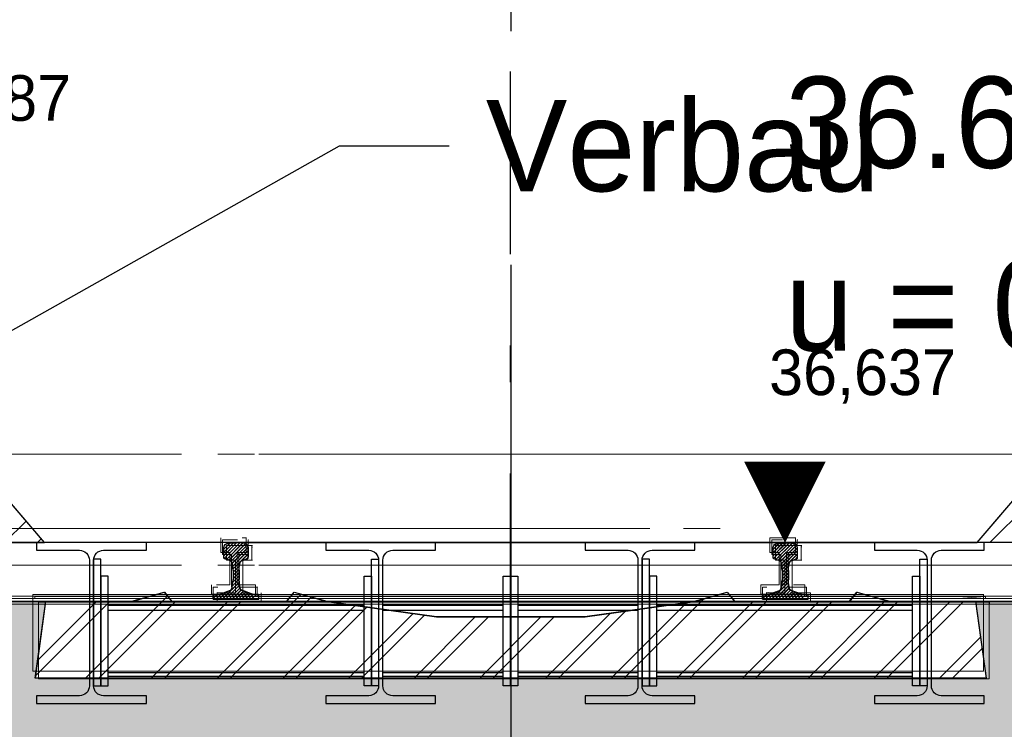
# Model space of a CAD drawing. Extents: x -805 to 3526, y -961 to 1039.
# Tile 235 of 256: x 988.74 to 991.44, y 36.13 to 38.07. Entities that reach past the tile are written whole.
import ezdxf
from ezdxf import colors
from ezdxf.entities.mleader import LeaderData, LeaderLine
from ezdxf.enums import TextEntityAlignment as Align
from ezdxf.math import Vec2, Vec3

# ---------------------------------------------------------------- set-up
doc = ezdxf.new("R2010")
doc.units = 0
for name, pattern in [('_Ebene_', [4, 2, -1, 0, -1]), ('AUSGEZOGEN', [2, 1, 1]), ('DASHDOT', [25.4, 12.7, -6.35, 0, -6.35]), ('P-HP-Dorsten 2022 - Schnitt - Schnitt 9 rechts der Rampe$0$_Ebene_', [4, 2, -1, 0, -1]), ('P-HP-Dorsten 2022 - Schnitt - Schnitt 9 rechts der Rampe$0$VE22-087 - Bf_Dorsten-Hervest ModellRevit2021_rvt-1-Schnitt 9$0$Verdeckt', [7.14375, 4.7625, -2.38125]), ('STRICHPUNKT', [1, 0.5, -0.25, 0, -0.25]), ('STRICHPUNKT2', [12.7, 6.35, -3.175, 0, -3.175]), ('VE22-087 - Bf_Dorsten-Hervest ModellRevit2021_rvt-1-Schnitt 7$0$Verdeckt', [7.14375, 4.7625, -2.38125]), ('VE22-087 - Bf_rvt-1-Schnitt 8$0$_Ebene_', [4, 2, -1, 0, -1])]:
    doc.linetypes.add(name, pattern=pattern)
doc.layers.get('0').update_dxf_attribs({"color": 251})
for name, color, linetype, lineweight in [('A-FLOR-LEVL', 51, 'Continuous', 5), ('EB-2236S-BETTUNG-LIN', 5, 'Continuous', 25), ('EB-2236S-BETTUNG-SRA', 7, 'Continuous', 25), ('EB-2236S-GLEIS-LIN', 7, 'Continuous', 25), ('EB-2236S-SCHWELLE-LIN', 7, 'Continuous', 25), ('EB-2236S-SCHWELLE-SRA', 7, 'Continuous', 18), ('EB-2273S-BETTUNG-LIN', 1, 'Continuous', 25), ('EB-2273S-GLEIS-LIN', 7, 'Continuous', 25), ('EB-2273S-GLEIS-TXT', 7, 'Continuous', 25), ('EB-2273S-GLEISACHSE-LIN', 7, 'STRICHPUNKT', 25), ('EB-2273S-SCHWELLE-LIN', 7, 'Continuous', 25), ('EB-2273S-SCHWELLE-SRA', 7, 'Continuous', 18), ('IFCOUT_Oberbau_IFC_RVT-1-Schnitt 7$0$A-GENM', 13, 'Continuous', 9), ('IFCOUT_Oberbau_IFC_RVT-1-Schnitt 8$0$A-GENM', 13, 'Continuous', 9), ('P-HP-Dorsten 2022 - Schnitt - Schnitt 9 rechts der Rampe$0$A-FLOR-LEVL', 51, 'Continuous', 5), ('P-HP-Dorsten 2022 - Schnitt - Schnitt 9 rechts der Rampe$0$IFCOUT_Oberbau_IFC_RVT-1-Schnitt 9$0$A-GENM', 13, 'Continuous', 9), ('P-HP-Dorsten 2022 - Schnitt - Schnitt 9 rechts der Rampe$0$VE22-087 - Bf_Dorsten-Hervest ModellRevit2021_rvt-1-Schnitt 9$0$A-FLOR-LEVL', 51, 'Continuous', 5), ('TTK-B-Bestand', 252, 'Continuous', 35), ('TTK-P-Treppe oben', 12, 'Continuous', 25), ('TTK-P-Treppe unten', 12, 'Continuous', 25), ('VA_NEUBAU_TXT_025', 12, 'Continuous', 25), ('VE22-087 - Bf_Dorsten-Hervest ModellRevit2021_rvt-1-Schnitt 7$0$A-FLOR-LEVL', 51, 'Continuous', 5), ('VE22-087 - Bf_rvt-1-Schnitt 8$0$A-FLOR-LEVL', 51, 'Continuous', 5)]:
    doc.layers.add(name, color=color, linetype=linetype, lineweight=lineweight)
for name, color, linetype in [('Lichtraumprofil', 9, 'Continuous'), ('P-Treppe', 162, 'Continuous'), ('TTK-P-Ablage', 162, 'Continuous'), ('TTK-P-Bahnsteig', 12, 'Continuous'), ('TTK-P-Gleisachse', 250, 'Continuous'), ('TTK-P-Hilfsbrücke', 140, 'Continuous'), ('TTK-P-QP Block', 162, 'Continuous'), ('TTK-P-TEXT', 12, 'AUSGEZOGEN'), ('TTK-P-Verbau', 35, 'Continuous'), ('TTK-QP-links', 250, 'Continuous'), ('TTK-QP-rechts', 251, 'Continuous')]:
    doc.layers.add(name, color=color, linetype=linetype)
doc.styles.add('AKG DIN 6776', font='AKG_DIN67.TTF')
doc.styles.add('k_isocp', font='k_isocp.shx')
doc.styles.add('PROVI', font='PROVI.SHX')
doc.dimstyles.new('TTK$6', dxfattribs={"dimtxt": 2.5, "dimasz": 2.5, "dimexe": 3.5, "dimexo": 0.1, "dimgap": 1, "dimtad": 1, "dimzin": 0, "dimtxsty": 'AKG DIN 6776', "dimblk": 'OBLIQUE', "dimcen": -0.09, "dimdle": 3, "dimse1": 1, "dimse2": 1, "dimclrd": 256, "dimclre": 256, "dimclrt": 256, "dimadec": 3, "dimazin": 0, "dimtfac": 1, "dimtofl": 0, "dimtmove": 0, "dimatfit": 3, "dimldrblk": 'OBLIQUE', "dimfxl": 7, "dimfxlon": 1, "dimtolj": 1, "dimtzin": 0, "dimlwd": -1, "dimlwe": -1, "dimarcsym": 0})
pattern_1 = [(45, (848.036166, 124.069884), (-0.04490128, 0.04490128), [])]

# ---------------------------------------------------------------- blocks, each defined once
blk = doc.blocks.new('_None')
blk = doc.blocks.new('VE22-087 - Bf_rvt-1-Schnitt 8')
at = {"layer": 'VE22-087 - Bf_rvt-1-Schnitt 8$0$A-FLOR-LEVL', "linetype": 'VE22-087 - Bf_rvt-1-Schnitt 8$0$_Ebene_', "lineweight": 9}
for p, q in [((-10425.3, 36879.6), (22643.3, 36879.6)), ((-10425.3, 36575.3), (22643.3, 36575.3))]:
    blk.add_line(p, q, dxfattribs=at)
blk = doc.blocks.new('IFCOUT_Oberbau_IFC_RVT-1-Schnitt 8$0$Family - 23137-2474402-Schnitt 8')
at = {"layer": 'IFCOUT_Oberbau_IFC_RVT-1-Schnitt 8$0$A-GENM', "lineweight": 5}
for p, q in [((11068.8, 36495.8), (11068.3, 36495.6)), ((11508.8, 36495.8), (12339.8, 36495.7)), ((13668.3, 36495.7), (13668.8, 36495.8))]:
    blk.add_line(p, q, dxfattribs=at)
at = {"layer": 'IFCOUT_Oberbau_IFC_RVT-1-Schnitt 8$0$A-GENM', "color": 7}
for p, q in [((12339.8, 36495.7), (11068.3, 36495.6)), ((11068.3, 36495.6), (11068.3, 36490.7)), ((11068.3, 36490.7), (11068.3, 36392.8)), ((13668.3, 36495.7), (12339.8, 36495.7)), ((13668.3, 36397.4), (13668.3, 36495.7)), ((11068.3, 36392.8), (11068.3, 36285.6)), ((13668.3, 36285.7), (13668.3, 36397.4)), ((11068.3, 36285.6), (12395.9, 36285.7)), ((12395.9, 36285.7), (13668.3, 36285.7))]:
    blk.add_line(p, q, dxfattribs=at)
blk = doc.blocks.new('IFCOUT_Oberbau_IFC_RVT-1-Schnitt 8')
at = {"layer": 'IFCOUT_Oberbau_IFC_RVT-1-Schnitt 8$0$A-GENM', "lineweight": 5}
for p, q in [((11582.3, 36650.7), (11582.8, 36650.8)), ((11646.6, 36650.7), (11646.4, 36650.8)), ((11652.3, 36650.7), (11652.8, 36650.8)), ((13084.3, 36650.7), (13084.8, 36650.8)), ((13148.6, 36650.7), (13148.4, 36650.8)), ((13154.3, 36650.7), (13154.8, 36650.8)), ((11652.3, 36613.9), (11652.8, 36614.5)), ((11652.3, 36610.7), (11652.8, 36610.8)), ((13154.3, 36613.9), (13154.8, 36614.5)), ((13154.3, 36610.7), (13154.8, 36610.8)), ((11603.2, 36521.7), (11603.2, 36521.8)), ((11627.3, 36528.8), (11627.8, 36529.9)), ((11627.3, 36521.7), (11627.8, 36521.8)), ((11673.2, 36521.7), (11673.2, 36521.8)), ((13059.3, 36521.7), (13059.8, 36521.8)), ((13129.3, 36528.9), (13129.7, 36529.7)), ((13129.3, 36521.7), (13129.8, 36521.8)), ((13175.2, 36521.7), (13175.2, 36521.8)), ((13179.3, 36521.7), (13179.8, 36521.8)), ((11677.3, 36496.7), (11677.8, 36496.8)), ((13179.3, 36498.7), (13179.8, 36499.1)), ((13179.3, 36496.7), (13179.8, 36496.8))]:
    blk.add_line(p, q, dxfattribs=at)
at = {"layer": 'IFCOUT_Oberbau_IFC_RVT-1-Schnitt 8$0$A-GENM', "color": 7}
for p, q in [((11582.3, 36650.7), (11582.3, 36647.4)), ((11582.3, 36647.4), (11582.3, 36610.7)), ((11646.6, 36650.7), (11640.6, 36650.7)), ((11652.3, 36650.7), (11646.6, 36650.7)), ((11652.3, 36613.9), (11652.3, 36650.7)), ((13148.6, 36650.7), (13084.3, 36650.7)), ((13084.3, 36650.7), (13084.3, 36647.4)), ((13084.3, 36647.4), (13084.3, 36610.7)), ((13154.3, 36650.7), (13148.6, 36650.7)), ((13154.3, 36613.9), (13154.3, 36650.7)), ((11582.3, 36610.7), (11584.3, 36610.7)), ((11584.3, 36610.7), (11607.3, 36610.7)), ((11607.3, 36610.7), (11607.3, 36603.5)), ((11607.3, 36603.5), (11607.3, 36521.7)), ((11627.3, 36528.8), (11627.3, 36610.7)), ((11627.3, 36610.7), (11629.3, 36610.7)), ((11629.3, 36610.7), (11652.3, 36610.7)), ((11652.3, 36610.7), (11652.3, 36613.9)), ((13084.3, 36610.7), (13086.3, 36610.7)), ((13086.3, 36610.7), (13109.3, 36610.7)), ((13109.3, 36610.7), (13109.3, 36603.4)), ((13109.3, 36603.4), (13109.3, 36521.7)), ((13129.3, 36528.9), (13129.3, 36610.7)), ((13129.3, 36610.7), (13131.3, 36610.7)), ((13131.3, 36610.7), (13154.3, 36610.7)), ((13154.3, 36610.7), (13154.3, 36613.9)), ((11557.3, 36521.7), (11557.3, 36519.6)), ((11557.3, 36519.6), (11557.3, 36496.7)), ((11603.2, 36521.7), (11570.5, 36521.7)), ((11607.3, 36521.7), (11603.2, 36521.7)), ((11627.3, 36521.7), (11627.3, 36528.8)), ((11673.2, 36521.7), (11627.3, 36521.7)), ((11677.3, 36521.7), (11673.2, 36521.7)), ((11677.3, 36498.7), (11677.3, 36521.7)), ((13105.2, 36521.7), (13059.3, 36521.7)), ((13059.3, 36521.7), (13059.3, 36519.6)), ((13059.3, 36519.6), (13059.3, 36496.7)), ((13109.3, 36521.7), (13105.2, 36521.7)), ((13129.3, 36521.7), (13129.3, 36528.9)), ((13175.2, 36521.7), (13148.3, 36521.7)), ((13179.3, 36521.7), (13175.2, 36521.7)), ((13179.3, 36498.7), (13179.3, 36521.7)), ((10697.1, 36490.7), (13768.2, 36490.7)), ((11557.3, 36496.7), (11566.9, 36496.7)), ((11566.9, 36496.7), (11677.3, 36496.7)), ((11677.3, 36496.7), (11677.3, 36498.7)), ((13059.3, 36496.7), (13069, 36496.7)), ((13069, 36496.7), (13179.3, 36496.7)), ((13179.3, 36496.7), (13179.3, 36498.7))]:
    blk.add_line(p, q, dxfattribs=at)
at = {"layer": 'IFCOUT_Oberbau_IFC_RVT-1-Schnitt 8$0$A-GENM', "lineweight": 5}
blk.add_blockref('IFCOUT_Oberbau_IFC_RVT-1-Schnitt 8$0$Family - 23137-2474402-Schnitt 8', (0, 0), dxfattribs=at)
blk = doc.blocks.new('Schnitt8')
at = {"lineweight": 5, "xscale": 0.001, "yscale": 0.001, "zscale": 0.001}
for name in ['VE22-087 - Bf_rvt-1-Schnitt 8', 'IFCOUT_Oberbau_IFC_RVT-1-Schnitt 8']:
    blk.add_blockref(name, (5.2705, -32.5953), dxfattribs=at)
blk = doc.blocks.new('*D549')
at = {"layer": 'DEFPOINTS', "color": 0}
for p in [(1594.653, 36.7397), (1594.3062, 36.5752), (8.2233, 0)]:
    blk.add_point(p, dxfattribs=at)
at = {"layer": 'TTK-B-Bestand', "insert": (1594.1093, 36.9835), "char_height": 0.25, "attachment_point": 5, "style": 'AKG DIN 6776'}
blk.add_mtext('\\A1;36,588', dxfattribs=at)
blk = doc.blocks.new('_OBLIQUE')
at = {"color": 0, "linetype": 'ByBlock'}
blk.add_line((-0.5, -0.5), (0.5, 0.5), dxfattribs=at)
blk = doc.blocks.new('*D548')
at = {"layer": 'DEFPOINTS', "color": 0}
for p in [(1585.5366, 36.7706), (1585.0459, 36.614), (-0.8681, 0.0309)]:
    blk.add_point(p, dxfattribs=at)
at = {"layer": 'TTK-B-Bestand', "insert": (1585.0178, 37.0144), "char_height": 0.25, "attachment_point": 5, "style": 'AKG DIN 6776'}
blk.add_mtext('\\A1;36,621', dxfattribs=at)
blk = doc.blocks.new('HK-DIM-1-1-U')
at = {"flags": 128}
blk.add_lwpolyline([(0, 0, 0, 1.1676, 0), (0, 1.1676, 1.1676, 1.1676, 0)], format="xyseb", dxfattribs=at)
at = {"style": 'k_isocp'}
blk.add_attdef('HK_DIM_VAL', text='', height=2.5, dxfattribs=at).set_placement((0.331615, 2.72183), align=Align.CENTER)
blk = doc.blocks.new('S54')
at = {"color": 0}
for p, q in [((-0.0335, 0.1187), (0.0018, 0.154)), ((-0.0335, 0.1275), (-0.0071, 0.1539)), ((-0.0335, 0.1363), (-0.0164, 0.1534)), ((-0.0335, 0.14), (-0.0324, 0.1449)), ((-0.0335, 0.116), (-0.0335, 0.14)), ((-0.0324, 0.1449), (-0.0315, 0.147)), ((-0.0322, 0.1112), (0.0105, 0.1539)), ((-0.0315, 0.147), (-0.0296, 0.1491)), ((-0.0296, 0.1491), (-0.0275, 0.1505)), ((-0.0275, 0.1505), (-0.0253, 0.1518)), ((-0.0259, 0.1086), (0.0187, 0.1531)), ((-0.0253, 0.1518), (-0.0243, 0.1521)), ((-0.0243, 0.1521), (-0.0209, 0.1529)), ((-0.0209, 0.1529), (-0.0171, 0.1533)), ((-0.0194, 0.1063), (0.0258, 0.1515)), ((-0.0171, 0.1533), (-0.014, 0.1536)), ((-0.014, 0.1536), (-0.0099, 0.1539)), ((-0.0134, 0.1034), (0.0309, 0.1477)), ((-0.0106, 0.0974), (0.0332, 0.1412)), ((-0.0099, 0.1539), (-0.0058, 0.154)), ((-0.0058, 0.154), (-0.0026, 0.154)), ((-0.0026, 0.154), (0, 0.154)), ((0.0026, 0.154), (0, 0.154)), ((0.0058, 0.154), (0.0026, 0.154)), ((0.0099, 0.1539), (0.0058, 0.154)), ((0.014, 0.1536), (0.0099, 0.1539)), ((0.0171, 0.1533), (0.014, 0.1536)), ((0.0209, 0.1529), (0.0171, 0.1533)), ((0.0243, 0.1521), (0.0209, 0.1529)), ((0.0253, 0.1518), (0.0243, 0.1521)), ((0.0275, 0.1505), (0.0253, 0.1518)), ((0.0296, 0.1491), (0.0275, 0.1505)), ((0.0315, 0.147), (0.0296, 0.1491)), ((0.0324, 0.1449), (0.0315, 0.147)), ((0.0335, 0.14), (0.0324, 0.1449)), ((0.0335, 0.116), (0.0335, 0.14)), ((-0.0332, 0.1123), (-0.0335, 0.116)), ((-0.0326, 0.1114), (-0.0332, 0.1123)), ((-0.0311, 0.1105), (-0.0326, 0.1114)), ((-0.0153, 0.1048), (-0.0311, 0.1105)), ((-0.0091, 0.09), (0.0335, 0.1326)), ((-0.0083, 0.082), (0.0335, 0.1238)), ((0.0153, 0.1048), (0.0311, 0.1105)), ((0.0279, 0.1093), (0.0335, 0.115)), ((0.0311, 0.1105), (0.0326, 0.1114)), ((0.0326, 0.1114), (0.0332, 0.1123)), ((0.0332, 0.1123), (0.0335, 0.116)), ((-0.0141, 0.1041), (-0.0153, 0.1048)), ((-0.0128, 0.1029), (-0.0141, 0.1041)), ((-0.0119, 0.1016), (-0.0128, 0.1029)), ((-0.0112, 0.1), (-0.0119, 0.1016)), ((-0.0105, 0.0968), (-0.0112, 0.1)), ((-0.0101, 0.0951), (-0.0105, 0.0968)), ((-0.0092, 0.091), (-0.0101, 0.0951)), ((-0.0085, 0.0854), (-0.0092, 0.091)), ((-0.008, 0.0786), (-0.0085, 0.0854)), ((-0.008, 0.0735), (0.0092, 0.0906)), ((-0.008, 0.0646), (0.0082, 0.0808)), ((0.008, 0.0786), (0.0085, 0.0854)), ((0.0085, 0.0854), (0.0092, 0.091)), ((0.0092, 0.091), (0.0101, 0.0951)), ((0.0101, 0.0951), (0.0105, 0.0968)), ((0.0105, 0.0968), (0.0112, 0.1)), ((0.0112, 0.1), (0.0119, 0.1016)), ((0.0119, 0.1016), (0.0128, 0.1029)), ((0.0128, 0.1029), (0.0141, 0.1041)), ((0.0141, 0.1041), (0.0153, 0.1048)), ((-0.0099, 0.0362), (0.008, 0.0541)), ((-0.0088, 0.0462), (0.008, 0.0629)), ((-0.008, 0.0786), (-0.008, 0.0528)), ((-0.008, 0.0558), (0.008, 0.0718)), ((0.008, 0.0786), (0.008, 0.0528)), ((-0.0372, 0.0001), (0.0088, 0.046)), ((-0.0283, 0.0001), (0.0095, 0.038)), ((-0.0195, 0.0001), (0.0111, 0.0307)), ((-0.0124, 0.026), (-0.0119, 0.0274)), ((-0.0119, 0.0274), (-0.0109, 0.0313)), ((-0.0109, 0.0313), (-0.0096, 0.0378)), ((-0.0096, 0.0378), (-0.0088, 0.0461)), ((-0.0088, 0.0461), (-0.008, 0.0528)), ((0.0088, 0.0461), (0.008, 0.0528)), ((0.0096, 0.0378), (0.0088, 0.0461)), ((0.0109, 0.0313), (0.0096, 0.0378)), ((0.0119, 0.0274), (0.0109, 0.0313)), ((0.0124, 0.026), (0.0119, 0.0274)), ((-0.0625, 0.0013), (-0.0511, 0.0127)), ((-0.0625, 0.0099), (-0.0617, 0.0108)), ((-0.0625, 0), (-0.0625, 0.0099)), ((-0.0625, 0), (0.0625, 0)), ((-0.0617, 0.0108), (-0.0608, 0.0117)), ((-0.0608, 0.0117), (-0.0595, 0.012)), ((-0.0595, 0.012), (-0.0447, 0.0132)), ((-0.0549, 0), (-0.0403, 0.0146)), ((-0.0461, 0), (-0.0263, 0.0198)), ((-0.0447, 0.0132), (-0.0417, 0.0141)), ((-0.0417, 0.0141), (-0.0157, 0.0237)), ((-0.0157, 0.0237), (-0.0137, 0.0249)), ((-0.0137, 0.0249), (-0.0124, 0.026)), ((-0.0106, 0.0001), (0.014, 0.0247)), ((-0.0018, 0.0001), (0.0201, 0.022)), ((0.0071, 0.0001), (0.0266, 0.0197)), ((0.0137, 0.0249), (0.0124, 0.026)), ((0.0157, 0.0237), (0.0137, 0.0249)), ((0.0417, 0.0141), (0.0157, 0.0237)), ((0.0159, 0.0001), (0.0331, 0.0173)), ((0.0247, 0.0001), (0.0395, 0.0149)), ((0.0335, 0.0001), (0.0462, 0.0127)), ((0.0447, 0.0132), (0.0417, 0.0141)), ((0.0424, 0.0001), (0.0543, 0.012)), ((0.0595, 0.012), (0.0447, 0.0132)), ((0.0608, 0.0117), (0.0595, 0.012)), ((0.06, 0), (0.0625, 0.0025)), ((0.0617, 0.0108), (0.0608, 0.0117)), ((0.0625, 0.0099), (0.0617, 0.0108)), ((0.0618, 0.0107), (0.0618, 0.0107)), ((0.0625, 0), (0.0625, 0.0099))]:
    blk.add_line(p, q, dxfattribs=at)
blk = doc.blocks.new('*D546')
at = {"layer": 'DEFPOINTS', "color": 0}
for p in [(1248.9571, 37.4519), (1249.0816, 37.3335), (0, 0)]:
    blk.add_point(p, dxfattribs=at)
at = {"layer": 'TTK-P-Treppe unten', "insert": (1249.4133, 37.6958), "char_height": 0.25, "attachment_point": 5, "style": 'AKG DIN 6776'}
blk.add_mtext('\\A1;37,33', dxfattribs=at)
blk = doc.blocks.new('*D545')
at = {"layer": 'DEFPOINTS', "color": 0}
for p in [(1259.6018, 37.4765), (1259.6991, 37.3874), (0.198, 0.0396)]:
    blk.add_point(p, dxfattribs=at)
at = {"layer": 'TTK-P-Treppe unten', "insert": (1259.1455, 37.7204), "char_height": 0.25, "attachment_point": 5, "style": 'AKG DIN 6776'}
blk.add_mtext('\\A1;37,35', dxfattribs=at)
blk = doc.blocks.new('2481114')
at = {"layer": 'EB-2273S-SCHWELLE-SRA'}
h = blk.add_hatch(dxfattribs=at)
h.set_pattern_fill('ANSI31', color=256, scale=0.04, style=0)
h.set_pattern_definition([(45, (-2147.95148, -1863.12944), (-0.089802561, 0.089802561), [])])
h.paths.add_polyline_path([(7.7871, -0.166), (7.8161, 0.044), (8.0511, 0.044), (8.1401, 0.069), (8.1401, 0.069), (8.1601, 0.044), (8.4751, 0.044), (8.4951, 0.069), (8.4951, 0.069), (8.5841, 0.044), (8.5841, 0.044), (8.8841, 0.002), (9.2901, 0.002), (9.5901, 0.044), (9.5901, 0.044), (9.6791, 0.069), (9.6791, 0.069), (9.6991, 0.044), (10.0141, 0.044), (10.0341, 0.069), (10.0341, 0.069), (10.1231, 0.044), (10.3581, 0.044), (10.3871, -0.166)])
at = {"layer": 'EB-2273S-BETTUNG-LIN', "flags": 128}
blk.add_lwpolyline([(7.4971, 0.044), (10.7581, 0.044), (11.7815, -0.6382)], dxfattribs=at)
at = {"layer": 'EB-2273S-GLEISACHSE-LIN'}
blk.add_line((9.0871, -1.206), (9.0871, 1.919), dxfattribs=at)
at = {"layer": 'EB-2273S-SCHWELLE-LIN', "flags": 128}
blk.add_lwpolyline([(7.7871, -0.166), (7.8161, 0.044), (8.0511, 0.044), (8.1401, 0.069), (8.1601, 0.044), (8.4751, 0.044), (8.4951, 0.069), (8.5841, 0.044), (8.8841, 0.002), (9.2901, 0.002), (9.5901, 0.044), (9.6791, 0.069), (9.6991, 0.044), (10.0141, 0.044), (10.0341, 0.069), (10.1231, 0.044), (10.3581, 0.044), (10.3871, -0.166), (7.7871, -0.166)], dxfattribs=at)
at = {"layer": 'EB-2273S-GLEIS-LIN'}
for p in [(8.3361, 0.05), (9.8381, 0.05)]:
    blk.add_blockref('S54', p, dxfattribs=at)
at = {"layer": 'EB-2273S-GLEIS-TXT', "style": 'PROVI'}
for s, p in [('36.637', (9.8381, 1.23)), ('u = 0 mm', (9.8381, 0.73))]:
    blk.add_text(s, height=0.25, dxfattribs=at).set_placement(p)
blk = doc.blocks.new('Schnitt7links neben rampe')
at = {"layer": 'A-FLOR-LEVL', "linetype": '_Ebene_'}
blk.add_line((-17.0156, -3.1643), (20.1956, -3.1643), dxfattribs=at)
at = {"layer": 'IFCOUT_Oberbau_IFC_RVT-1-Schnitt 7$0$A-GENM', "color": 251, "lineweight": 5}
for p, q in [((4.3158, -3.1955), (4.3171, -3.1953)), ((4.3327, -3.1955), (4.3333, -3.1953)), ((4.3864, -3.1954), (4.3871, -3.1953)), ((5.8179, -3.1954), (5.8192, -3.1952)), ((5.8347, -3.1954), (5.8353, -3.1952)), ((5.8879, -3.1954), (5.8892, -3.1952)), ((4.3864, -3.2049), (4.3871, -3.2046)), ((5.8879, -3.205), (5.8892, -3.2045)), ((4.3864, -3.2354), (4.3871, -3.2353)), ((5.8879, -3.2354), (5.8892, -3.2352)), ((4.3729, -3.3245), (4.3737, -3.3243)), ((4.4108, -3.3245), (4.4121, -3.3243)), ((4.4108, -3.3305), (4.4121, -3.3301)), ((5.8749, -3.3244), (5.8757, -3.3242)), ((3.8029, -3.3503), (6.4027, -3.3503)), ((4.4108, -3.3495), (4.4121, -3.3493)), ((6.0529, -3.3502), (6.4027, -3.3503)), ((6.3407, -3.3553), (6.4027, -3.3503)), ((6.4027, -3.3503), (6.4032, -3.3502)), ((6.4027, -3.3554), (6.4027, -3.3503))]:
    blk.add_line(p, q, dxfattribs=at)
at = {"layer": 'IFCOUT_Oberbau_IFC_RVT-1-Schnitt 7$0$A-GENM', "color": 251}
for p, q in [((4.3327, -3.1955), (4.3158, -3.1955)), ((4.3158, -3.1955), (4.3158, -3.2258)), ((4.3568, -3.1955), (4.3327, -3.1955)), ((4.3858, -3.2052), (4.3858, -3.1955)), ((5.8347, -3.1954), (5.8179, -3.1954)), ((5.8179, -3.1954), (5.8179, -3.2258)), ((5.8471, -3.1954), (5.8347, -3.1954)), ((5.8879, -3.205), (5.8879, -3.1954)), ((4.3158, -3.2258), (4.3158, -3.2355)), ((4.3858, -3.2355), (4.3858, -3.2052)), ((5.8179, -3.2258), (5.8179, -3.2354)), ((5.8879, -3.2354), (5.8879, -3.205)), ((4.3158, -3.2355), (4.3347, -3.2355)), ((4.3347, -3.2355), (4.3408, -3.2355)), ((4.3408, -3.2355), (4.3408, -3.3029)), ((4.3608, -3.257), (4.3608, -3.2355)), ((4.3608, -3.2355), (4.3797, -3.2355)), ((4.3608, -3.3245), (4.3608, -3.257)), ((4.3797, -3.2355), (4.3858, -3.2355)), ((5.8179, -3.2354), (5.8369, -3.2354)), ((5.8369, -3.2354), (5.8429, -3.2354)), ((5.8429, -3.2354), (5.8429, -3.303)), ((5.8629, -3.2568), (5.8629, -3.2354)), ((5.8629, -3.2354), (5.8819, -3.2354)), ((5.8629, -3.3244), (5.8629, -3.2568)), ((5.8819, -3.2354), (5.8879, -3.2354)), ((4.3408, -3.3029), (4.3408, -3.3245)), ((5.8429, -3.303), (5.8429, -3.3244)), ((4.3029, -3.3245), (4.2908, -3.3245)), ((4.2908, -3.3245), (4.2908, -3.3434)), ((4.3729, -3.3245), (4.3608, -3.3245)), ((4.4108, -3.3245), (4.3729, -3.3245)), ((4.4108, -3.3305), (4.4108, -3.3245)), ((4.4108, -3.3495), (4.4108, -3.3305)), ((5.8049, -3.3244), (5.7929, -3.3244)), ((5.7929, -3.3244), (5.7929, -3.3434)), ((5.8749, -3.3244), (5.8629, -3.3244)), ((5.9129, -3.3244), (5.8749, -3.3244)), ((5.9129, -3.3304), (5.9129, -3.3244)), ((5.9129, -3.3494), (5.9129, -3.3304)), ((5.9688, -3.3554), (3.4306, -3.3555)), ((3.4307, -3.3555), (5.9687, -3.3554)), ((4.2908, -3.3434), (4.2908, -3.3495)), ((4.2908, -3.3495), (4.3817, -3.3495)), ((4.3817, -3.3495), (4.4108, -3.3495)), ((5.7929, -3.3434), (5.7929, -3.3494)), ((5.7929, -3.3494), (5.884, -3.3494)), ((5.884, -3.3494), (5.9129, -3.3494)), ((5.9687, -3.3554), (6.1745, -3.3554)), ((5.9688, -3.3554), (6.7733, -3.3554))]:
    blk.add_line(p, q, dxfattribs=at)
at = {"layer": 'IFCOUT_Oberbau_IFC_RVT-1-Schnitt 7$0$A-GENM', "lineweight": 5}
for p, q in [((3.803, -3.3503), (3.8029, -3.3503)), ((3.8029, -3.3503), (3.8029, -3.3555))]:
    blk.add_line(p, q, dxfattribs=at)
at = {"layer": 'VE22-087 - Bf_Dorsten-Hervest ModellRevit2021_rvt-1-Schnitt 7$0$A-FLOR-LEVL', "linetype": 'VE22-087 - Bf_Dorsten-Hervest ModellRevit2021_rvt-1-Schnitt 7$0$Verdeckt', "lineweight": 9}
for p, q in [((-17.0156, -2.9608), (20.1956, -2.9608)), ((-17.0156, -3.265), (20.1956, -3.265))]:
    blk.add_line(p, q, dxfattribs=at)
blk = doc.blocks.new('P-HP-Dorsten 2022 - Schnitt - Schnitt 9 rechts der Rampe')
at = {"layer": 'P-HP-Dorsten 2022 - Schnitt - Schnitt 9 rechts der Rampe$0$A-FLOR-LEVL', "linetype": 'P-HP-Dorsten 2022 - Schnitt - Schnitt 9 rechts der Rampe$0$_Ebene_'}
blk.add_line((3138.7361, 35236.441), (3179.5241, 35236.441), dxfattribs=at)
at = {"layer": 'P-HP-Dorsten 2022 - Schnitt - Schnitt 9 rechts der Rampe$0$IFCOUT_Oberbau_IFC_RVT-1-Schnitt 9$0$A-GENM', "color": 251, "lineweight": 5}
for p, q in [((3165.086, 35236.3943), (3165.0872, 35236.3945)), ((3165.094, 35236.3943), (3165.0945, 35236.3945)), ((3165.156, 35236.3943), (3165.1572, 35236.3945)), ((3165.156, 35236.3898), (3165.1572, 35236.3904)), ((3166.5881, 35236.3944), (3166.5893, 35236.3945)), ((3166.5959, 35236.3944), (3166.5965, 35236.3945)), ((3166.6581, 35236.3944), (3166.6594, 35236.3946)), ((3166.6581, 35236.3899), (3166.6594, 35236.3905)), ((3165.156, 35236.3543), (3165.1572, 35236.3545)), ((3166.6581, 35236.3544), (3166.6594, 35236.3546)), ((3165.061, 35236.2653), (3165.0622, 35236.2655)), ((3165.1367, 35236.2653), (3165.1374, 35236.2655)), ((3166.5631, 35236.2654), (3166.5643, 35236.2655)), ((3166.5687, 35236.2654), (3166.5695, 35236.2655)), ((3164.5732, 35236.2395), (3164.5719, 35236.2393)), ((3164.6132, 35236.2395), (3165.3929, 35236.2393)), ((3167.173, 35236.2395), (3164.9774, 35236.2395)), ((3167.1721, 35236.2394), (3167.173, 35236.2395)), ((3167.1729, 35236.2344), (3167.173, 35236.2395)), ((3167.173, 35236.2395), (3167.173, 35236.2344))]:
    blk.add_line(p, q, dxfattribs=at)
at = {"layer": 'P-HP-Dorsten 2022 - Schnitt - Schnitt 9 rechts der Rampe$0$IFCOUT_Oberbau_IFC_RVT-1-Schnitt 9$0$A-GENM', "color": 251}
for p, q in [((3165.094, 35236.3943), (3165.086, 35236.3943)), ((3165.086, 35236.3943), (3165.086, 35236.3589)), ((3165.156, 35236.3943), (3165.094, 35236.3943)), ((3165.156, 35236.3898), (3165.156, 35236.3943)), ((3165.156, 35236.3543), (3165.156, 35236.3898)), ((3166.5881, 35236.3944), (3166.5881, 35236.3589)), ((3166.5959, 35236.3944), (3166.5926, 35236.3944)), ((3166.6581, 35236.3944), (3166.5959, 35236.3944)), ((3166.6581, 35236.3899), (3166.6581, 35236.3944)), ((3166.6581, 35236.3544), (3166.6581, 35236.3899)), ((3165.086, 35236.3589), (3165.086, 35236.3543)), ((3165.086, 35236.3543), (3165.1081, 35236.3543)), ((3165.1081, 35236.3543), (3165.111, 35236.3543)), ((3165.111, 35236.3543), (3165.111, 35236.2755)), ((3165.131, 35236.3442), (3165.131, 35236.3543)), ((3165.131, 35236.3543), (3165.1531, 35236.3543)), ((3165.1531, 35236.3543), (3165.156, 35236.3543)), ((3166.5881, 35236.3589), (3166.5881, 35236.3544)), ((3166.5881, 35236.3544), (3166.6103, 35236.3544)), ((3166.6103, 35236.3544), (3166.6131, 35236.3544)), ((3166.6131, 35236.3544), (3166.6131, 35236.2754)), ((3166.6331, 35236.3444), (3166.6331, 35236.3544)), ((3166.6331, 35236.3544), (3166.6553, 35236.3544)), ((3166.6553, 35236.3544), (3166.6581, 35236.3544)), ((3165.131, 35236.2653), (3165.131, 35236.3442)), ((3166.6331, 35236.2654), (3166.6331, 35236.3444)), ((3165.111, 35236.2755), (3165.111, 35236.2653)), ((3166.6131, 35236.2754), (3166.6131, 35236.2654)), ((3165.0667, 35236.2653), (3165.061, 35236.2653)), ((3165.061, 35236.2653), (3165.061, 35236.2432)), ((3165.061, 35236.2432), (3165.061, 35236.2403)), ((3165.111, 35236.2653), (3165.0667, 35236.2653)), ((3165.1367, 35236.2653), (3165.131, 35236.2653)), ((3165.1476, 35236.2653), (3165.1367, 35236.2653)), ((3165.181, 35236.2625), (3165.181, 35236.2653)), ((3165.181, 35236.2403), (3165.181, 35236.2625)), ((3166.5687, 35236.2654), (3166.5631, 35236.2654)), ((3166.5631, 35236.2654), (3166.5631, 35236.2432)), ((3166.5631, 35236.2432), (3166.5631, 35236.2404)), ((3166.6131, 35236.2654), (3166.5687, 35236.2654)), ((3166.6387, 35236.2654), (3166.6331, 35236.2654)), ((3166.6831, 35236.2654), (3166.6387, 35236.2654)), ((3166.6831, 35236.2626), (3166.6831, 35236.2654)), ((3166.6831, 35236.2404), (3166.6831, 35236.2626)), ((3164.2011, 35236.2343), (3164.5831, 35236.2343)), ((3165.3929, 35236.2393), (3164.5719, 35236.2393)), ((3164.5719, 35236.2393), (3164.5719, 35236.1031)), ((3164.5831, 35236.2343), (3165.7006, 35236.2344)), ((3165.061, 35236.2403), (3165.1673, 35236.2403)), ((3167.5435, 35236.2344), (3165.1033, 35236.2343)), ((3165.1673, 35236.2403), (3165.181, 35236.2403)), ((3167.1721, 35236.2394), (3165.3929, 35236.2393)), ((3166.5631, 35236.2404), (3166.6696, 35236.2404)), ((3166.6696, 35236.2404), (3166.6831, 35236.2404)), ((3167.1721, 35236.1888), (3167.1721, 35236.2394)), ((3167.1721, 35236.0294), (3167.1721, 35236.1888)), ((3164.5719, 35236.1031), (3164.5719, 35236.0293)), ((3164.5719, 35236.0293), (3166.4658, 35236.0294)), ((3166.4658, 35236.0294), (3167.1721, 35236.0294))]:
    blk.add_line(p, q, dxfattribs=at)
at = {"layer": 'P-HP-Dorsten 2022 - Schnitt - Schnitt 9 rechts der Rampe$0$VE22-087 - Bf_Dorsten-Hervest ModellRevit2021_rvt-1-Schnitt 9$0$A-FLOR-LEVL', "linetype": 'P-HP-Dorsten 2022 - Schnitt - Schnitt 9 rechts der Rampe$0$VE22-087 - Bf_Dorsten-Hervest ModellRevit2021_rvt-1-Schnitt 9$0$Verdeckt', "lineweight": 9}
for p, q in [((3138.7361, 35236.6446), (3179.5241, 35236.6446)), ((3138.7361, 35236.3403), (3179.5241, 35236.3403))]:
    blk.add_line(p, q, dxfattribs=at)
blk = doc.blocks.new('*D540')
at = {"layer": 'DEFPOINTS', "color": 0}
for p in [(1239.4124, 37.4656), (1239.2481, 37.3256), (-4.9372, 1.7943)]:
    blk.add_point(p, dxfattribs=at)
at = {"layer": 'TTK-P-Treppe unten', "insert": (1238.8681, 37.7095), "char_height": 0.25, "attachment_point": 5, "style": 'AKG DIN 6776', "bg_fill": 3, "box_fill_scale": 1.1, "bg_fill_color": 256, "bg_fill_true_color": 13158600, "bg_fill_transparency": 0}
blk.add_mtext('\\A1;37,329', dxfattribs=at)
blk = doc.blocks.new('*D538')
at = {"layer": 'DEFPOINTS', "color": 0}
for p in [(1076.6395, 36.011), (1076.7895, 35.997), (0, 0)]:
    blk.add_point(p, dxfattribs=at)
at = {"layer": 'TTK-P-Treppe oben', "insert": (1076.1833, 36.2548), "char_height": 0.25, "attachment_point": 5, "style": 'AKG DIN 6776'}
blk.add_mtext('\\A1;36,00', dxfattribs=at)
blk = doc.blocks.new('*D536')
at = {"layer": 'DEFPOINTS', "color": 0}
for p in [(1593.4264, 36.6522), (1593.9095, 36.6522), (733.0659, 0.1071)]:
    blk.add_point(p, dxfattribs=at)
at = {"layer": 'TTK-P-TEXT', "insert": (1594.4538, 36.896), "char_height": 0.25, "attachment_point": 5, "style": 'AKG DIN 6776'}
blk.add_mtext('\\A1;36,589', dxfattribs=at)

msp = doc.modelspace()

# ---------------------------------------------------------------- hatches: boundary and pattern name
at = {"layer": 'EB-2236S-BETTUNG-SRA'}
h = msp.add_hatch(dxfattribs=at)
h.set_pattern_fill('HEX', color=251, scale=0.008, style=0)
h.set_pattern_definition([(0, (980.9992, 31.00083), (0, 0.04399409), [0.0254, -0.0508]), (120, (980.9992, 31.00083), (-0.0381, -0.02199705), [0.0254, -0.0508]), (60, (981.0246, 31.00083), (-0.0381, 0.02199705), [0.0254, -0.0508])])
h.paths.add_polyline_path([(988.4967, 36.4774), (991.7577, 36.4774), (992.7811, 35.7952), (988.5217, 36.0081), (988.5217, 36.4024), (988.4967, 36.4024)])
h.paths.add_polyline_path([(988.7867, 36.2674), (991.3867, 36.2674), (991.3577, 36.4774), (988.8157, 36.4774)], flags=0)
at = {"layer": 'EB-2236S-SCHWELLE-SRA'}
h = msp.add_hatch(dxfattribs=at)
h.set_pattern_fill('ANSI31', color=251, scale=0.04, style=0)
h.set_pattern_definition([(45, (980.9992, 30.99983), (-0.0898026, 0.0898026), [])])
h.paths.add_polyline_path([(988.7867, 36.2664), (988.8157, 36.4764), (989.0507, 36.4764), (989.1397, 36.5014), (989.1397, 36.5014), (989.1597, 36.4764), (989.4747, 36.4764), (989.4947, 36.5014), (989.4947, 36.5014), (989.5837, 36.4764), (989.5837, 36.4764), (989.8837, 36.4344), (990.2897, 36.4344), (990.5897, 36.4764), (990.5897, 36.4764), (990.6787, 36.5014), (990.6787, 36.5014), (990.6987, 36.4764), (991.0137, 36.4764), (991.0337, 36.5014), (991.0337, 36.5014), (991.1227, 36.4764), (991.3577, 36.4764), (991.3867, 36.2664)])
at = {"layer": 'Lichtraumprofil', "transparency": 33554559}
h = msp.add_hatch(dxfattribs=at)
h.set_pattern_fill('ANSI31', color=251, scale=0.02)
h.set_pattern_definition(pattern_1)
h.paths.add_polyline_path([(988.4867, 37.0175), (988.3867, 37.0175), (988.3867, 37.3975), (987.8867, 37.3975), (987.5867, 37.3975), (987.5867, 36.6375), (988.8117, 36.6375)])
h = msp.add_hatch(dxfattribs=at)
h.set_pattern_fill('ANSI31', color=251, scale=0.02)
h.set_pattern_definition(pattern_1)
h.paths.add_polyline_path([(991.6867, 37.0175), (991.7867, 37.0175), (991.7867, 37.3975), (992.2867, 37.3975), (992.5867, 37.3975), (992.5867, 36.6375), (991.3617, 36.6375)])

# ---------------------------------------------------------------- linework, layer by layer
at = {"layer": 'EB-2236S-BETTUNG-LIN', "color": 251, "flags": 128}
msp.add_lwpolyline([(988.4967, 36.4764), (991.7577, 36.4764), (992.7811, 35.7942)], dxfattribs=at)
at = {"layer": 'EB-2236S-SCHWELLE-LIN', "color": 251, "flags": 128}
msp.add_lwpolyline([(988.7867, 36.2664), (988.8157, 36.4764), (989.0507, 36.4764), (989.1397, 36.5014), (989.1597, 36.4764), (989.4747, 36.4764), (989.4947, 36.5014), (989.5837, 36.4764), (989.8837, 36.4344), (990.2897, 36.4344), (990.5897, 36.4764), (990.6787, 36.5014), (990.6987, 36.4764), (991.0137, 36.4764), (991.0337, 36.5014), (991.1227, 36.4764), (991.3577, 36.4764), (991.3867, 36.2664), (988.7867, 36.2664)], dxfattribs=at)
at = {"layer": 'Lichtraumprofil', "color": 251}
for p, q in [((988.8117, 36.6375), (988.4867, 37.0175)), ((991.3617, 36.6375), (991.6867, 37.0175)), ((990.0867, 36.6375), (988.8117, 36.6375)), ((990.0867, 36.6375), (991.3617, 36.6375))]:
    msp.add_line(p, q, dxfattribs=at)
at = {"layer": 'Lichtraumprofil', "color": 251, "flags": 128}
for points in [[(987.5867, 37.3975), (987.5867, 36.6375), (988.8117, 36.6375), (988.4867, 37.0175), (988.3867, 37.0175), (988.3867, 37.3975), (987.8867, 37.3975), (987.8867, 37.3975), (987.5867, 37.3975)], [(992.5867, 37.3975), (992.5867, 36.6375), (991.3617, 36.6375), (991.6867, 37.0175), (991.7867, 37.0175), (991.7867, 37.3975), (992.2867, 37.3975), (992.2867, 37.3975), (992.5867, 37.3975)]]:
    msp.add_lwpolyline(points, dxfattribs=at)
at = {"layer": 'TTK-P-Gleisachse', "color": 251, "linetype": 'STRICHPUNKT2', "ltscale": 0.25}
msp.add_line((990.0867, 40.5188), (990.0867, 31.5224), dxfattribs=at)
at = {"layer": 'TTK-P-Hilfsbrücke', "color": 251, "linetype": 'DASHDOT', "ltscale": 0.1}
msp.add_line((990.0867, 37.3975), (990.0867, 34.6899), dxfattribs=at)
at = {"layer": 'TTK-P-Hilfsbrücke', "color": 251}
for p, q in [((992.7722, 36.6375), (988.0733, 36.6375)), ((989.3414, 36.6374), (990.8774, 36.6374)), ((988.9859, 36.4662), (989.6854, 36.4662)), ((989.7369, 36.4662), (990.0657, 36.4662)), ((990.1057, 36.4662), (990.4344, 36.4662)), ((990.4859, 36.4662), (991.1854, 36.4662)), ((988.9859, 36.4524), (989.6854, 36.4524)), ((989.7369, 36.4524), (990.0657, 36.4524)), ((990.1057, 36.4524), (990.4344, 36.4524)), ((990.4859, 36.4524), (991.1854, 36.4524)), ((988.9859, 36.2824), (989.6854, 36.2824)), ((988.9859, 36.2724), (989.6854, 36.2724)), ((989.7369, 36.2824), (990.0657, 36.2824)), ((989.7369, 36.2724), (990.0657, 36.2724)), ((990.1057, 36.2824), (990.4344, 36.2824)), ((990.1057, 36.2724), (990.4344, 36.2724)), ((990.4859, 36.2824), (991.1854, 36.2824)), ((990.4859, 36.2724), (991.1854, 36.2724))]:
    msp.add_line(p, q, dxfattribs=at)
for points in [[(988.7902, 36.1974), (989.0902, 36.1974), (989.0902, 36.2184), (988.9729, 36.2184, -0.414214), (988.9459, 36.2454), (988.9459, 36.5894, -0.414214), (988.9729, 36.6164), (989.0902, 36.6164), (989.0902, 36.6374), (988.7902, 36.6374), (988.7902, 36.6164), (988.9074, 36.6164, -0.414214), (988.9344, 36.5894), (988.9344, 36.2454, -0.414214), (988.9074, 36.2184), (988.7902, 36.2184)], [(989.5812, 36.1974), (989.8812, 36.1974), (989.8812, 36.2184), (989.7639, 36.2184, -0.414214), (989.7369, 36.2454), (989.7369, 36.5894, -0.414214), (989.7639, 36.6164), (989.8812, 36.6164), (989.8812, 36.6374), (989.5812, 36.6374), (989.5812, 36.6164), (989.6984, 36.6164, -0.414214), (989.7254, 36.5894), (989.7254, 36.2454, -0.414214), (989.6984, 36.2184), (989.5812, 36.2184)], [(990.2902, 36.1974), (990.5902, 36.1974), (990.5902, 36.2184), (990.4729, 36.2184, -0.414214), (990.4459, 36.2454), (990.4459, 36.5894, -0.414214), (990.4729, 36.6164), (990.5902, 36.6164), (990.5902, 36.6374), (990.2902, 36.6374), (990.2902, 36.6164), (990.4074, 36.6164, -0.414214), (990.4344, 36.5894), (990.4344, 36.2454, -0.414214), (990.4074, 36.2184), (990.2902, 36.2184)], [(991.0812, 36.1974), (991.3812, 36.1974), (991.3812, 36.2184), (991.2639, 36.2184, -0.414214), (991.2369, 36.2454), (991.2369, 36.5894, -0.414214), (991.2639, 36.6164), (991.3812, 36.6164), (991.3812, 36.6374), (991.0812, 36.6374), (991.0812, 36.6164), (991.1984, 36.6164, -0.414214), (991.2254, 36.5894), (991.2254, 36.2454, -0.414214), (991.1984, 36.2184), (991.0812, 36.2184)]]:
    msp.add_lwpolyline(points, format="xyb", close=True, dxfattribs=at)
for points in [[(988.9459, 36.2454), (988.9659, 36.2454), (988.9659, 36.5918), (988.9459, 36.5918)], [(989.7254, 36.2454), (989.7054, 36.2454), (989.7054, 36.5918), (989.7254, 36.5918)], [(990.4459, 36.2454), (990.4659, 36.2454), (990.4659, 36.5918), (990.4459, 36.5918)], [(991.2254, 36.2454), (991.2054, 36.2454), (991.2054, 36.5918), (991.2254, 36.5918)], [(988.9659, 36.2454), (988.9859, 36.2454), (988.9859, 36.5454), (988.9659, 36.5454)], [(989.7054, 36.2454), (989.6854, 36.2454), (989.6854, 36.5454), (989.7054, 36.5454)], [(990.0857, 36.2454), (990.0657, 36.2454), (990.0657, 36.5454), (990.0857, 36.5454)], [(990.1057, 36.2454), (990.0857, 36.2454), (990.0857, 36.5454), (990.1057, 36.5454)], [(990.4659, 36.2454), (990.4859, 36.2454), (990.4859, 36.5454), (990.4659, 36.5454)], [(991.2054, 36.2454), (991.1854, 36.2454), (991.1854, 36.5454), (991.2054, 36.5454)]]:
    msp.add_lwpolyline(points, close=True, dxfattribs=at)

# ---------------------------------------------------------------- block references
at = {"layer": 'EB-2236S-GLEIS-LIN', "color": 251}
for p in [(989.3357, 36.4834), (990.8377, 36.4824)]:
    msp.add_blockref('S54', p, dxfattribs=at)
at = {"layer": 'TTK-P-Ablage', "color": 251}
msp.add_blockref('Schnitt8', (972.4407, 32.5953), dxfattribs=at)
at = {"layer": 'VA_NEUBAU_TXT_025', "color": 251, "xscale": 0.1905150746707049, "yscale": 0.1905150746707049, "zscale": 0.1905150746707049}
msp.add_blockref('HK-DIM-1-1-U', (990.8364, 36.6364), dxfattribs=at)

# ---------------------------------------------------------------- dimensions: what is measured, and where the dimension line sits
at = {"layer": 'TTK-B-Bestand', "color": 251}
for feature_location, offset, origin, text, picture, middle in [((1585.0459, 36.614), (0.4461, 0.1576), (-0.8681, 0.0309), '36,621', '*D548', (1585.0178, 37.0144)), ((1594.3062, 36.5752), (0.2947, 0.1656), (8.2233, 0), '36,588', '*D549', (1594.1093, 36.9835))]:
    dim = msp.add_ordinate_dim(feature_location=feature_location, offset=offset, dtype=0, origin=origin, text=text, dimstyle='TTK$6', override={"dimscale": 0, "dimdec": 3, "dimtmove": 1, "dimfxlon": 0}, dxfattribs=at)
    dim.commit()
    dim.dimension.update_dxf_attribs({"geometry": picture, "text_midpoint": middle})

# ---------------------------------------------------------------- leaders
at = {"layer": 'TTK-P-Verbau', "color": 251}
ml = msp.add_multileader_mtext('Standard', dxfattribs=at)
ml.set_content('Verbau', color=256, style='AKG DIN 6776')
ml.set_leader_properties(color=256)
ml.set_arrow_properties(name='NONE')
ml.build(insert=Vec2(0, 0))
ml.multileader.update_dxf_attribs({"dogleg_length": 3, "arrow_head_size": 0.3, "scale": 0.1})
ctx = ml.context
ctx.base_point, ctx.scale, ctx.char_height, ctx.arrow_head_size, ctx.landing_gap_size, ctx.plane_origin = Vec3(989.9184, 37.7237), 0.1, 0.25, 0.3, 0.1, Vec3(988.6241, 37.1627)
notes = []
notes.append((ctx, [(0, (1, 1, 0), (989.6184, 37.7239), (1, 0), 0.3, [(0, [(988.6241, 37.1627)], 0, [])])]))
ctx.mtext.insert, ctx.mtext.flow_direction = Vec3(990.0184, 37.849), 5
for ctx, leaders in notes:
    for number, flags, end, landing, length, lines in leaders:
        leader = LeaderData()
        leader.index, (leader.has_last_leader_line, leader.has_dogleg_vector, leader.attachment_direction) = number, flags
        leader.last_leader_point, leader.dogleg_vector, leader.dogleg_length = Vec3(end), Vec3(landing), length
        for number, points, colour, breaks in lines:
            line = LeaderLine()
            line.index, line.vertices, line.color, line.breaks = number, Vec3.list(points), colors.encode_raw_color(colour), breaks
            leader.lines.append(line)
        ctx.leaders.append(leader)

# ---------------------------------------------------------------- next in the draw order: texts
at = {"layer": 'P-Treppe', "color": 251, "char_height": 0.125, "attachment_point": 3, "style": 'AKG DIN 6776', "bg_fill": 3, "box_fill_scale": 1, "bg_fill_color": 256, "bg_fill_transparency": 0}
for s, insert in [('37,387', (988.8845, 37.9169)), ('36,637', (991.3042, 37.1662))]:
    msp.add_mtext(s, dxfattribs=dict(at, insert=insert))

# ---------------------------------------------------------------- next in the draw order: block references
at = {"layer": 'TTK-P-QP Block', "color": 251}
msp.add_blockref('2481114', (980.9992, 36.4329), dxfattribs=at)
at = {"layer": 'TTK-QP-links', "color": 251}
msp.add_blockref('Schnitt7links neben rampe', (984.9824, 39.8403), dxfattribs=at)
at = {"layer": 'TTK-QP-rechts', "color": 251}
msp.add_blockref('P-HP-Dorsten 2022 - Schnitt - Schnitt 9 rechts der Rampe', (-2175.7771, -35199.765), dxfattribs=at)

# ---------------------------------------------------------------- next in the draw order: dimensions: what is measured, and where the dimension line sits
at = {"layer": 'TTK-P-Treppe unten', "color": 251}
for feature_location, offset, origin, picture, middle in [((1259.6991, 37.3874), (-0.0973, 0.0891), (0.198, 0.0396), '*D545', (1259.1455, 37.7204)), ((1249.0816, 37.3335), (-0.1245, 0.1184), (0, 0), '*D546', (1249.4133, 37.6958))]:
    dim = msp.add_ordinate_dim(feature_location=feature_location, offset=offset, dtype=0, origin=origin, dimstyle='TTK$6', override={"dimscale": 0}, dxfattribs=at)
    dim.commit()
    dim.dimension.update_dxf_attribs({"geometry": picture, "text_midpoint": middle})

# ---------------------------------------------------------------- next in the draw order: dimensions: what is measured, and where the dimension line sits
dim = msp.add_ordinate_dim(feature_location=(1239.2481, 37.3256), offset=(0.1119, 0.1412), dtype=0, origin=(-4.9372, 1.7943), text='37,329', dimstyle='TTK$6', override={"dimscale": 0, "dimtfill": 1}, dxfattribs=at)
dim.commit()
dim.dimension.update_dxf_attribs({"geometry": '*D540', "text_midpoint": (1238.8681, 37.7095)})

# ---------------------------------------------------------------- next in the draw order: linework, layer by layer
at = {"layer": 'TTK-P-Bahnsteig', "color": 251}
msp.add_circle((473.7851, 39.1322), 1000, dxfattribs=at)

# ---------------------------------------------------------------- next in the draw order: dimensions: what is measured, and where the dimension line sits
at = {"layer": 'TTK-P-TEXT', "color": 251}
dim = msp.add_ordinate_dim(feature_location=(1593.4264, 36.6522), offset=(0.4831, 0), dtype=0, origin=(733.0659, 0.1071), text='36,589', dimstyle='TTK$6', override={"dimscale": 0, "dimfxlon": 0}, dxfattribs=at)
dim.commit()
dim.dimension.update_dxf_attribs({"geometry": '*D536', "text_midpoint": (1594.4538, 36.896)})
at = {"layer": 'TTK-P-Treppe oben', "color": 251}
dim = msp.add_ordinate_dim(feature_location=(1076.7895, 35.997), offset=(-0.15, 0.014), dtype=0, origin=(0, 0), dimstyle='TTK$6', override={"dimscale": 0}, dxfattribs=at)
dim.commit()
dim.dimension.update_dxf_attribs({"geometry": '*D538', "text_midpoint": (1076.1833, 36.2548)})

doc.saveas('drawing.dxf')
